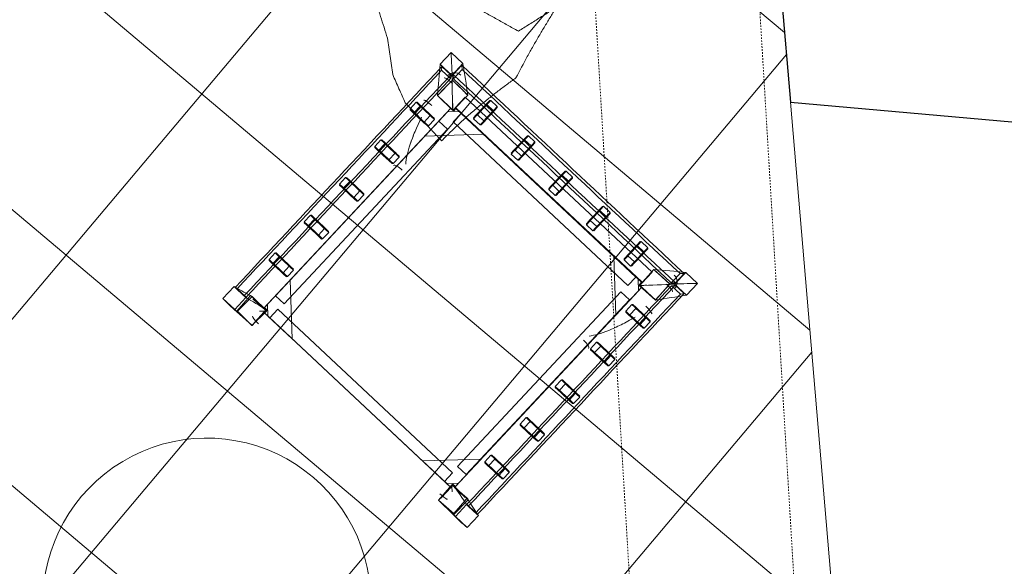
# Model space of a CAD drawing. Header units: millimetres. Extents: x 853417 to 929373, y -433185 to -369260.
# Tile 148 of 228: x 920093 to 922193, y -398289 to -397124. Entities that reach past the tile are written whole.
import ezdxf

# ---------------------------------------------------------------- set-up
doc = ezdxf.new("R2010")
doc.units = ezdxf.units.MM
doc.linetypes.add('Dash', pattern=[6.35, 3.175, -3.175])
for name, color, linetype, lineweight in [('I-FURN', 7, 'Continuous', 9), ('KOKO-FLOR', 7, 'Continuous', 9), ('KOKO-FLOR-HDLN', 7, 'Dash', 9), ('KOKO-FLOR-PATT', 7, 'Continuous', 9), ('KOKO-WALL', 7, 'Continuous', 9), ('KOKO_WALL', 7, 'Continuous', 9)]:
    doc.layers.add(name, color=color, linetype=linetype, lineweight=lineweight)

# ---------------------------------------------------------------- blocks, each defined once
blk = doc.blocks.new('Furniture_Interior-Artwork-Decoration_Gotessons_Areca-Palm  - Default-1583015-1 korrus_SA_kunstihanke plaan')
at = {"layer": 'I-FURN'}
for points, knots in [([(-266.6, 544.1), (-269.8, 535.6), (-274.6, 523), (-281.3, 506.4), (-286.4, 494.2), (-291.6, 482), (-297.1, 469.8), (-302.7, 457.8), (-308.3, 446), (-313.9, 434.4), (-319.8, 422.9), (-325.7, 411.5), (-333.6, 396.5), (-343.6, 378.2), (-351.7, 363.8), (-355.9, 356.7)], [0, 0, 0, 0, 0.125, 0.1875, 0.25, 0.3125, 0.375, 0.4375, 0.5, 0.5625, 0.625, 0.6875, 0.75, 0.875, 1, 1, 1, 1]), ([(-113.6, 458.3), (-117.6, 462), (-125.8, 469.4), (-142.1, 484), (-154.5, 495), (-162.8, 502.4)], [0, 0, 0, 0, 0.25, 0.5, 1, 1, 1, 1]), ([(-355.9, 356.7), (-356.9, 339.2), (-358.6, 313.5), (-361.1, 284.2), (-362.7, 267.5), (-364, 255.2), (-365.4, 243), (-367.3, 226.7), (-369.9, 206.6), (-372.7, 183), (-374.5, 167.3), (-375.4, 159.5)], [0, 0, 0, 0, 0.25, 0.375, 0.4375, 0.5, 0.5625, 0.625, 0.75, 0.875, 1, 1, 1, 1]), ([(-451, 80), (-438.7, 96), (-420.7, 118.8), (-401, 145.3), (-390, 160.5), (-381.9, 171.9), (-373.8, 183.3), (-365.9, 194.9), (-358, 206.4), (-350.3, 218), (-342.7, 229.4), (-332.5, 244.6), (-324.9, 256.1), (-319.7, 263.7)], [0, 0, 0, 0, 0.25, 0.375, 0.4375, 0.5, 0.5625, 0.625, 0.6875, 0.75, 0.8125, 0.875, 1, 1, 1, 1]), ([(-319.7, 263.7), (-310.8, 263), (-297.6, 261.9), (-280.2, 260.4), (-267.3, 259.3), (-254.3, 258.2), (-241.5, 257.1), (-229, 256), (-220.8, 255.4), (-216.7, 255.1)], [0, 0, 0, 0, 0.25, 0.375, 0.5, 0.625, 0.75, 0.875, 1, 1, 1, 1])]:
    blk.add_open_spline(points, degree=3, knots=knots, dxfattribs=at)
for points in [[(-162.8, 502.4), (-171.3, 505.6), (-188.5, 512.3), (-214.4, 522.6), (-240.6, 533.3), (-257.9, 540.5), (-266.6, 544.1)], [(-71.3, 392.3), (-74.8, 397.8), (-81.7, 408.7), (-92.3, 425.2), (-102.9, 441.7), (-110, 452.7), (-113.6, 458.3)], [(-7.6, 320.6), (-12.8, 326.6), (-23.3, 338.4), (-39, 356.1), (-55.1, 374.2), (-65.9, 386.2), (-71.3, 392.3)]]:
    blk.add_open_spline(points, degree=3, dxfattribs=at)
blk = doc.blocks.new('Furniture_Sofas-Armchairs_NC-Nordic-Care_Ellinor-367 - Ellinor 367-5892707-1 korrus_SA_kunstihanke plaan')
at = {"layer": 'I-FURN'}
for p, q in [((-325.5, 369.9), (-360, 369.9)), ((-360, 369.9), (-360, 335.4)), ((-325.5, 335.4), (-325.5, 369.9)), ((-324.7, 338.7), (-324.7, 365.9)), ((-324.7, 365.9), (-318.4, 359.7)), ((-318.4, 359.7), (-318.4, 332.4)), ((318.4, 359.7), (324.7, 365.9)), ((318.4, 332.4), (318.4, 359.7)), ((324.7, 365.9), (324.7, 338.7)), ((360, 369.9), (325.5, 369.9)), ((325.5, 369.9), (325.5, 335.4)), ((360, 335.4), (360, 369.9)), ((-318.4, 332.4), (-324.7, 338.7)), ((-230, 351.5), (-230, 342.5)), ((-209.5, 353), (-228.5, 353)), ((-228.5, 341), (-209.5, 341)), ((-208, 342.5), (-208, 351.5)), ((-120, 351.5), (-120, 342.5)), ((-99.5, 353), (-118.5, 353)), ((-118.5, 341), (-99.5, 341)), ((-98, 342.5), (-98, 351.5)), ((-10, 351.5), (-10, 342.5)), ((10.5, 353), (-8.5, 353)), ((-8.5, 341), (10.5, 341)), ((12, 342.5), (12, 351.5)), ((100, 351.5), (100, 342.5)), ((120.5, 353), (101.5, 353)), ((101.5, 341), (120.5, 341)), ((122, 342.5), (122, 351.5)), ((210, 351.5), (210, 342.5)), ((230.5, 353), (211.5, 353)), ((211.5, 341), (230.5, 341)), ((232, 342.5), (232, 351.5)), ((324.7, 338.7), (318.4, 332.4)), ((-360, 335.4), (-325.5, 335.4)), ((-349, 328.4), (-353.9, 334.6)), ((-353.9, 334.6), (-327.8, 334.6)), ((-322.8, 328.4), (-349, 328.4)), ((-327.8, 334.6), (-322.8, 328.4)), ((-317.9, 329), (-319, 283.1)), ((-272, 327.9), (-317.9, 329)), ((-273.1, 282), (-272, 327.9)), ((-273.1, 282.1), (-272.1, 327.9)), ((-273, 289.9), (-273, 320.9)), ((273, 320.9), (-273, 320.9)), ((317.9, 329), (272, 327.9)), ((272, 327.9), (273.1, 282)), ((272.1, 327.9), (273.1, 282.1)), ((273, 289.9), (273, 320.9)), ((319, 283.1), (317.9, 329)), ((322.8, 328.4), (327.8, 334.6)), ((349, 328.4), (322.8, 328.4)), ((325.5, 335.4), (360, 335.4)), ((327.8, 334.6), (353.9, 334.6)), ((353.9, 334.6), (349, 328.4)), ((-228.5, 311.4), (-209.5, 311.4)), ((-209.5, 299.4), (-228.5, 299.4)), ((-118.5, 311.4), (-99.5, 311.4)), ((-99.5, 299.4), (-118.5, 299.4)), ((-8.5, 311.4), (10.5, 311.4)), ((10.5, 299.4), (-8.5, 299.4)), ((101.5, 311.4), (120.5, 311.4)), ((120.5, 299.4), (101.5, 299.4)), ((211.5, 311.4), (230.5, 311.4)), ((230.5, 299.4), (211.5, 299.4)), ((-319, 283.1), (-273.1, 282)), ((-318.8, 283.1), (-273.1, 282.1)), ((-308, 282.9), (-310, 282.9)), ((-310, 282.9), (-308, 282.9)), ((-281, 282.9), (-308, 282.9)), ((-281, 282.9), (-279, 282.9)), ((-190.6, 289.9), (-279, 201.5)), ((-279, 272.2), (-261.3, 289.9)), ((-279, -302.1), (-279, 282.9)), ((-279, 282.9), (-279, -299.1)), ((-271, 282.9), (-279, 282.9)), ((-273, 289.9), (273, 289.9)), ((271, 290.9), (-271, 290.9)), ((-271, 290.9), (-271, 282.9)), ((-261.3, 289.9), (-190.6, 289.9)), ((254.5, 289.9), (-255.5, 289.9)), ((-255.5, 289.9), (-255.5, 264.9)), ((279, 201.5), (190.6, 289.9)), ((190.6, 289.9), (261.3, 289.9)), ((254.5, 264.9), (254.5, 289.9)), ((261.3, 289.9), (279, 272.2)), ((271, 282.9), (271, 290.9)), ((279, 282.9), (271, 282.9)), ((273.1, 282), (319, 283.1)), ((273.1, 282.1), (318.8, 283.1)), ((279, -299.1), (279, 282.9)), ((279, -302.1), (279, 282.9)), ((308, 282.9), (279, 282.9)), ((310, 282.9), (308, 282.9)), ((308, 282.9), (310, 282.9)), ((-279, 201.5), (-279, 272.2)), ((254.5, 264.9), (-255.5, 264.9)), ((279, 272.2), (279, 201.5)), ((-342.1, 241.4), (-342.1, 222.4)), ((-331.6, 242.9), (-340.6, 242.9)), ((-330.1, 222.4), (-330.1, 241.4)), ((-300.5, 222.4), (-300.5, 241.4)), ((-288.5, 241.4), (-288.5, 222.4)), ((-279, -264.6), (-279, 245.4)), ((-254, 245.4), (-279, 245.4)), ((-254, -264.6), (-254, 245.4)), ((253, -264.6), (253, 245.4)), ((278, 245.4), (253, 245.4)), ((278, -264.6), (278, 245.4)), ((288.5, 222.4), (288.5, 241.4)), ((300.5, 241.4), (300.5, 222.4)), ((330.1, 241.4), (330.1, 222.4)), ((340.6, 242.9), (331.6, 242.9)), ((342.1, 222.4), (342.1, 241.4)), ((-340.6, 220.9), (-331.6, 220.9)), ((331.6, 220.9), (340.6, 220.9)), ((-342.1, 131.4), (-342.1, 112.4)), ((-331.6, 132.9), (-340.6, 132.9)), ((-330.1, 112.4), (-330.1, 131.4)), ((-300.5, 112.4), (-300.5, 131.4)), ((-288.5, 131.4), (-288.5, 112.4)), ((288.5, 112.4), (288.5, 131.4)), ((300.5, 131.4), (300.5, 112.4)), ((330.1, 131.4), (330.1, 112.4)), ((340.6, 132.9), (331.6, 132.9)), ((342.1, 112.4), (342.1, 131.4)), ((-340.6, 110.9), (-331.6, 110.9)), ((331.6, 110.9), (340.6, 110.9)), ((-342.1, 21.4), (-342.1, 2.4)), ((-331.6, 22.9), (-340.6, 22.9)), ((-330.1, 2.4), (-330.1, 21.4)), ((-300.5, 2.4), (-300.5, 21.4)), ((-288.5, 21.4), (-288.5, 2.4)), ((288.5, 2.4), (288.5, 21.4)), ((300.5, 21.4), (300.5, 2.4)), ((330.1, 21.4), (330.1, 2.4)), ((340.6, 22.9), (331.6, 22.9)), ((342.1, 2.4), (342.1, 21.4)), ((-340.6, 0.9), (-331.6, 0.9)), ((331.6, 0.9), (340.6, 0.9)), ((-342.1, -88.6), (-342.1, -107.6)), ((-331.6, -87.1), (-340.6, -87.1)), ((-330.1, -107.6), (-330.1, -88.6)), ((-300.5, -107.6), (-300.5, -88.6)), ((-288.5, -88.6), (-288.5, -107.6)), ((288.5, -107.6), (288.5, -88.6)), ((300.5, -88.6), (300.5, -107.6)), ((330.1, -88.6), (330.1, -107.6)), ((340.6, -87.1), (331.6, -87.1)), ((342.1, -107.6), (342.1, -88.6)), ((-340.6, -109.1), (-331.6, -109.1)), ((331.6, -109.1), (340.6, -109.1)), ((-342.1, -198.6), (-342.1, -217.6)), ((-331.6, -197.1), (-340.6, -197.1)), ((-330.1, -217.6), (-330.1, -198.6)), ((-300.5, -217.6), (-300.5, -198.6)), ((-288.5, -198.6), (-288.5, -217.6)), ((288.5, -217.6), (288.5, -198.6)), ((300.5, -198.6), (300.5, -217.6)), ((330.1, -198.6), (330.1, -217.6)), ((340.6, -197.1), (331.6, -197.1)), ((342.1, -217.6), (342.1, -198.6)), ((-340.6, -219.1), (-331.6, -219.1)), ((-279, -218.7), (-190.6, -307.1)), ((-279, -289.4), (-279, -218.7)), ((190.6, -307.1), (279, -218.7)), ((279, -218.7), (279, -289.4)), ((331.6, -219.1), (340.6, -219.1)), ((-279, -264.6), (-254, -264.6)), ((253, -264.6), (278, -264.6)), ((-261.3, -307.1), (-279, -289.4)), ((254.5, -282.1), (-255.5, -282.1)), ((-255.5, -282.1), (-255.5, -307.1)), ((254.5, -307.1), (254.5, -282.1)), ((279, -289.4), (261.3, -307.1)), ((-322.5, -310.8), (-357, -310.8)), ((-357, -310.8), (-357, -345.3)), ((-353.9, -310.9), (-349, -309.8)), ((-327.8, -310.9), (-353.9, -310.9)), ((-349, -309.8), (-322.8, -309.8)), ((-322.8, -309.8), (-327.8, -310.9)), ((-322.5, -345.3), (-322.5, -310.8)), ((-273.2, -300), (-318.3, -300.8)), ((-318.3, -300.8), (-317.2, -345.9)), ((-314.3, -300), (-315.8, -343.6)), ((-270.8, -301.6), (-314.3, -300)), ((-310, -302.1), (-308, -302.1)), ((-308, -302.1), (-310, -302.1)), ((-308, -302.1), (-281, -302.1)), ((-279, -302.1), (-281, -302.1)), ((-279, -299.1), (-271, -299.1)), ((-272.2, -345), (-273.2, -300)), ((-273, -336.1), (-273, -307.1)), ((273, -307.1), (-273, -307.1)), ((-272.3, -345.2), (-270.8, -301.6)), ((-271, -299.1), (-271, -307.1)), ((-271, -307.1), (271, -307.1)), ((-190.6, -307.1), (-261.3, -307.1)), ((254.5, -307.1), (-255.5, -307.1)), ((261.3, -307.1), (190.6, -307.1)), ((314.3, -300), (270.8, -301.6)), ((270.8, -301.6), (272.3, -345.2)), ((271, -307.1), (271, -299.1)), ((271, -299.1), (279, -299.1)), ((273.2, -300), (272.2, -345)), ((273, -336.1), (273, -307.1)), ((318.3, -300.8), (273.2, -300)), ((279, -302.1), (308, -302.1)), ((308, -302.1), (310, -302.1)), ((310, -302.1), (308, -302.1)), ((315.8, -343.6), (314.3, -300)), ((317.2, -345.9), (318.3, -300.8)), ((357, -310.8), (322.5, -310.8)), ((322.5, -310.8), (322.5, -345.3)), ((327.8, -310.9), (322.8, -309.8)), ((322.8, -309.8), (349, -309.8)), ((353.9, -310.9), (327.8, -310.9)), ((349, -309.8), (353.9, -310.9)), ((357, -345.3), (357, -310.8)), ((-357, -345.3), (-322.5, -345.3)), ((-317.2, -345.9), (-272.2, -345)), ((-315.8, -343.6), (-272.3, -345.2)), ((-273, -336.1), (-273, -338.1)), ((-273, -338.1), (-273, -336.1)), ((272.2, -345), (317.2, -345.9)), ((272.3, -345.2), (315.8, -343.6)), ((273, -338.1), (273, -336.1)), ((273, -336.1), (273, -338.1)), ((322.5, -345.3), (357, -345.3))]:
    blk.add_line(p, q, dxfattribs=at)
at = {"layer": 'I-FURN', "flags": 128}
for points in [[(-230, 309.9), (-230, 318.2), (-230, 326.6), (-230, 334.9), (-230, 343.2), (-230, 351.5)], [(-230, 300.9), (-230, 309.2), (-230, 317.6), (-230, 325.9), (-230, 334.2), (-230, 342.5)], [(-228.5, 353), (-228.5, 344.7), (-228.5, 336.4), (-228.5, 328.1), (-228.5, 319.7), (-228.5, 311.4)], [(-228.5, 341), (-228.5, 332.7), (-228.5, 324.4), (-228.5, 316.1), (-228.5, 307.7), (-228.5, 299.4)], [(-209.5, 353), (-209.5, 344.7), (-209.5, 336.4), (-209.5, 328.1), (-209.5, 319.7), (-209.5, 311.4)], [(-209.5, 341), (-209.5, 332.7), (-209.5, 324.4), (-209.5, 316.1), (-209.5, 307.7), (-209.5, 299.4)], [(-208, 351.5), (-208, 343.2), (-208, 334.9), (-208, 326.6), (-208, 318.2), (-208, 309.9)], [(-208, 342.5), (-208, 334.2), (-208, 325.9), (-208, 317.6), (-208, 309.2), (-208, 300.9)], [(-120, 309.9), (-120, 318.2), (-120, 326.6), (-120, 334.9), (-120, 343.2), (-120, 351.5)], [(-120, 300.9), (-120, 309.2), (-120, 317.6), (-120, 325.9), (-120, 334.2), (-120, 342.5)], [(-118.5, 353), (-118.5, 344.7), (-118.5, 336.4), (-118.5, 328.1), (-118.5, 319.7), (-118.5, 311.4)], [(-118.5, 341), (-118.5, 332.7), (-118.5, 324.4), (-118.5, 316.1), (-118.5, 307.7), (-118.5, 299.4)], [(-99.5, 353), (-99.5, 344.7), (-99.5, 336.4), (-99.5, 328.1), (-99.5, 319.7), (-99.5, 311.4)], [(-99.5, 341), (-99.5, 332.7), (-99.5, 324.4), (-99.5, 316.1), (-99.5, 307.7), (-99.5, 299.4)], [(-98, 351.5), (-98, 343.2), (-98, 334.9), (-98, 326.6), (-98, 318.2), (-98, 309.9)], [(-98, 342.5), (-98, 334.2), (-98, 325.9), (-98, 317.6), (-98, 309.2), (-98, 300.9)], [(-10, 309.9), (-10, 318.2), (-10, 326.6), (-10, 334.9), (-10, 343.2), (-10, 351.5)], [(-10, 300.9), (-10, 309.2), (-10, 317.6), (-10, 325.9), (-10, 334.2), (-10, 342.5)], [(-8.5, 353), (-8.5, 344.7), (-8.5, 336.4), (-8.5, 328.1), (-8.5, 319.7), (-8.5, 311.4)], [(-8.5, 341), (-8.5, 332.7), (-8.5, 324.4), (-8.5, 316.1), (-8.5, 307.7), (-8.5, 299.4)], [(10.5, 353), (10.5, 344.7), (10.5, 336.4), (10.5, 328.1), (10.5, 319.7), (10.5, 311.4)], [(10.5, 341), (10.5, 332.7), (10.5, 324.4), (10.5, 316.1), (10.5, 307.7), (10.5, 299.4)], [(12, 351.5), (12, 343.2), (12, 334.9), (12, 326.6), (12, 318.2), (12, 309.9)], [(12, 342.5), (12, 334.2), (12, 325.9), (12, 317.6), (12, 309.2), (12, 300.9)], [(100, 309.9), (100, 318.2), (100, 326.6), (100, 334.9), (100, 343.2), (100, 351.5)], [(100, 300.9), (100, 309.2), (100, 317.6), (100, 325.9), (100, 334.2), (100, 342.5)], [(101.5, 353), (101.5, 344.7), (101.5, 336.4), (101.5, 328.1), (101.5, 319.7), (101.5, 311.4)], [(101.5, 341), (101.5, 332.7), (101.5, 324.4), (101.5, 316.1), (101.5, 307.7), (101.5, 299.4)], [(120.5, 353), (120.5, 344.7), (120.5, 336.4), (120.5, 328.1), (120.5, 319.7), (120.5, 311.4)], [(120.5, 341), (120.5, 332.7), (120.5, 324.4), (120.5, 316.1), (120.5, 307.7), (120.5, 299.4)], [(122, 351.5), (122, 343.2), (122, 334.9), (122, 326.6), (122, 318.2), (122, 309.9)], [(122, 342.5), (122, 334.2), (122, 325.9), (122, 317.6), (122, 309.2), (122, 300.9)], [(210, 309.9), (210, 318.2), (210, 326.6), (210, 334.9), (210, 343.2), (210, 351.5)], [(210, 300.9), (210, 309.2), (210, 317.6), (210, 325.9), (210, 334.2), (210, 342.5)], [(211.5, 353), (211.5, 344.7), (211.5, 336.4), (211.5, 328.1), (211.5, 319.7), (211.5, 311.4)], [(211.5, 341), (211.5, 332.7), (211.5, 324.4), (211.5, 316.1), (211.5, 307.7), (211.5, 299.4)], [(230.5, 353), (230.5, 344.7), (230.5, 336.4), (230.5, 328.1), (230.5, 319.7), (230.5, 311.4)], [(230.5, 341), (230.5, 332.7), (230.5, 324.4), (230.5, 316.1), (230.5, 307.7), (230.5, 299.4)], [(232, 351.5), (232, 343.2), (232, 334.9), (232, 326.6), (232, 318.2), (232, 309.9)], [(232, 342.5), (232, 334.2), (232, 325.9), (232, 317.6), (232, 309.2), (232, 300.9)], [(-317.9, 328.8), (-318.3, 305.9), (-318.8, 283.1)], [(-272.1, 327.9), (-295, 328.3), (-317.9, 328.8)], [(317.9, 328.8), (295, 328.3), (272.1, 327.9)], [(318.8, 283.1), (318.3, 305.9), (317.9, 328.8)], [(-342.1, 241.4), (-333.8, 241.4), (-325.5, 241.4), (-317.2, 241.4), (-308.8, 241.4), (-300.5, 241.4)], [(-340.6, 242.9), (-332.3, 242.9), (-324, 242.9), (-315.7, 242.9), (-307.3, 242.9), (-299, 242.9)], [(-331.6, 242.9), (-323.3, 242.9), (-315, 242.9), (-306.7, 242.9), (-298.3, 242.9), (-290, 242.9)], [(-330.1, 241.4), (-321.8, 241.4), (-313.5, 241.4), (-305.2, 241.4), (-296.8, 241.4), (-288.5, 241.4)], [(330.1, 241.4), (321.8, 241.4), (313.5, 241.4), (305.2, 241.4), (296.8, 241.4), (288.5, 241.4)], [(290, 242.9), (298.3, 242.9), (306.7, 242.9), (315, 242.9), (323.3, 242.9), (331.6, 242.9)], [(299, 242.9), (307.3, 242.9), (315.7, 242.9), (324, 242.9), (332.3, 242.9), (340.6, 242.9)], [(342.1, 241.4), (333.8, 241.4), (325.5, 241.4), (317.2, 241.4), (308.8, 241.4), (300.5, 241.4)], [(-342.1, 222.4), (-333.8, 222.4), (-325.5, 222.4), (-317.2, 222.4), (-308.8, 222.4), (-300.5, 222.4)], [(-299, 220.9), (-307.3, 220.9), (-315.7, 220.9), (-324, 220.9), (-332.3, 220.9), (-340.6, 220.9)], [(-290, 220.9), (-298.3, 220.9), (-306.7, 220.9), (-315, 220.9), (-323.3, 220.9), (-331.6, 220.9)], [(-330.1, 222.4), (-321.8, 222.4), (-313.5, 222.4), (-305.2, 222.4), (-296.8, 222.4), (-288.5, 222.4)], [(330.1, 222.4), (321.8, 222.4), (313.5, 222.4), (305.2, 222.4), (296.8, 222.4), (288.5, 222.4)], [(331.6, 220.9), (323.3, 220.9), (315, 220.9), (306.7, 220.9), (298.3, 220.9), (290, 220.9)], [(340.6, 220.9), (332.3, 220.9), (324, 220.9), (315.7, 220.9), (307.3, 220.9), (299, 220.9)], [(342.1, 222.4), (333.8, 222.4), (325.5, 222.4), (317.2, 222.4), (308.8, 222.4), (300.5, 222.4)], [(-342.1, 131.4), (-333.8, 131.4), (-325.5, 131.4), (-317.2, 131.4), (-308.8, 131.4), (-300.5, 131.4)], [(-340.6, 132.9), (-332.3, 132.9), (-324, 132.9), (-315.7, 132.9), (-307.3, 132.9), (-299, 132.9)], [(-331.6, 132.9), (-323.3, 132.9), (-315, 132.9), (-306.7, 132.9), (-298.3, 132.9), (-290, 132.9)], [(-330.1, 131.4), (-321.8, 131.4), (-313.5, 131.4), (-305.2, 131.4), (-296.8, 131.4), (-288.5, 131.4)], [(330.1, 131.4), (321.8, 131.4), (313.5, 131.4), (305.2, 131.4), (296.8, 131.4), (288.5, 131.4)], [(290, 132.9), (298.3, 132.9), (306.7, 132.9), (315, 132.9), (323.3, 132.9), (331.6, 132.9)], [(299, 132.9), (307.3, 132.9), (315.7, 132.9), (324, 132.9), (332.3, 132.9), (340.6, 132.9)], [(342.1, 131.4), (333.8, 131.4), (325.5, 131.4), (317.2, 131.4), (308.8, 131.4), (300.5, 131.4)], [(-342.1, 112.4), (-333.8, 112.4), (-325.5, 112.4), (-317.2, 112.4), (-308.8, 112.4), (-300.5, 112.4)], [(-299, 110.9), (-307.3, 110.9), (-315.7, 110.9), (-324, 110.9), (-332.3, 110.9), (-340.6, 110.9)], [(-290, 110.9), (-298.3, 110.9), (-306.7, 110.9), (-315, 110.9), (-323.3, 110.9), (-331.6, 110.9)], [(-330.1, 112.4), (-321.8, 112.4), (-313.5, 112.4), (-305.2, 112.4), (-296.8, 112.4), (-288.5, 112.4)], [(330.1, 112.4), (321.8, 112.4), (313.5, 112.4), (305.2, 112.4), (296.8, 112.4), (288.5, 112.4)], [(331.6, 110.9), (323.3, 110.9), (315, 110.9), (306.7, 110.9), (298.3, 110.9), (290, 110.9)], [(340.6, 110.9), (332.3, 110.9), (324, 110.9), (315.7, 110.9), (307.3, 110.9), (299, 110.9)], [(342.1, 112.4), (333.8, 112.4), (325.5, 112.4), (317.2, 112.4), (308.8, 112.4), (300.5, 112.4)], [(-342.1, 21.4), (-333.8, 21.4), (-325.5, 21.4), (-317.2, 21.4), (-308.8, 21.4), (-300.5, 21.4)], [(-340.6, 22.9), (-332.3, 22.9), (-324, 22.9), (-315.7, 22.9), (-307.3, 22.9), (-299, 22.9)], [(-331.6, 22.9), (-323.3, 22.9), (-315, 22.9), (-306.7, 22.9), (-298.3, 22.9), (-290, 22.9)], [(-330.1, 21.4), (-321.8, 21.4), (-313.5, 21.4), (-305.2, 21.4), (-296.8, 21.4), (-288.5, 21.4)], [(330.1, 21.4), (321.8, 21.4), (313.5, 21.4), (305.2, 21.4), (296.8, 21.4), (288.5, 21.4)], [(290, 22.9), (298.3, 22.9), (306.7, 22.9), (315, 22.9), (323.3, 22.9), (331.6, 22.9)], [(299, 22.9), (307.3, 22.9), (315.7, 22.9), (324, 22.9), (332.3, 22.9), (340.6, 22.9)], [(342.1, 21.4), (333.8, 21.4), (325.5, 21.4), (317.2, 21.4), (308.8, 21.4), (300.5, 21.4)], [(-342.1, 2.4), (-333.8, 2.4), (-325.5, 2.4), (-317.2, 2.4), (-308.8, 2.4), (-300.5, 2.4)], [(-299, 0.9), (-307.3, 0.9), (-315.7, 0.9), (-324, 0.9), (-332.3, 0.9), (-340.6, 0.9)], [(-290, 0.9), (-298.3, 0.9), (-306.7, 0.9), (-315, 0.9), (-323.3, 0.9), (-331.6, 0.9)], [(-330.1, 2.4), (-321.8, 2.4), (-313.5, 2.4), (-305.2, 2.4), (-296.8, 2.4), (-288.5, 2.4)], [(330.1, 2.4), (321.8, 2.4), (313.5, 2.4), (305.2, 2.4), (296.8, 2.4), (288.5, 2.4)], [(331.6, 0.9), (323.3, 0.9), (315, 0.9), (306.7, 0.9), (298.3, 0.9), (290, 0.9)], [(340.6, 0.9), (332.3, 0.9), (324, 0.9), (315.7, 0.9), (307.3, 0.9), (299, 0.9)], [(342.1, 2.4), (333.8, 2.4), (325.5, 2.4), (317.2, 2.4), (308.8, 2.4), (300.5, 2.4)], [(-342.1, -88.6), (-333.8, -88.6), (-325.5, -88.6), (-317.2, -88.6), (-308.8, -88.6), (-300.5, -88.6)], [(-340.6, -87.1), (-332.3, -87.1), (-324, -87.1), (-315.7, -87.1), (-307.3, -87.1), (-299, -87.1)], [(-331.6, -87.1), (-323.3, -87.1), (-315, -87.1), (-306.7, -87.1), (-298.3, -87.1), (-290, -87.1)], [(-330.1, -88.6), (-321.8, -88.6), (-313.5, -88.6), (-305.2, -88.6), (-296.8, -88.6), (-288.5, -88.6)], [(330.1, -88.6), (321.8, -88.6), (313.5, -88.6), (305.2, -88.6), (296.8, -88.6), (288.5, -88.6)], [(290, -87.1), (298.3, -87.1), (306.7, -87.1), (315, -87.1), (323.3, -87.1), (331.6, -87.1)], [(299, -87.1), (307.3, -87.1), (315.7, -87.1), (324, -87.1), (332.3, -87.1), (340.6, -87.1)], [(342.1, -88.6), (333.8, -88.6), (325.5, -88.6), (317.2, -88.6), (308.8, -88.6), (300.5, -88.6)], [(-342.1, -107.6), (-333.8, -107.6), (-325.5, -107.6), (-317.2, -107.6), (-308.8, -107.6), (-300.5, -107.6)], [(-299, -109.1), (-307.3, -109.1), (-315.7, -109.1), (-324, -109.1), (-332.3, -109.1), (-340.6, -109.1)], [(-290, -109.1), (-298.3, -109.1), (-306.7, -109.1), (-315, -109.1), (-323.3, -109.1), (-331.6, -109.1)], [(-330.1, -107.6), (-321.8, -107.6), (-313.5, -107.6), (-305.2, -107.6), (-296.8, -107.6), (-288.5, -107.6)], [(330.1, -107.6), (321.8, -107.6), (313.5, -107.6), (305.2, -107.6), (296.8, -107.6), (288.5, -107.6)], [(331.6, -109.1), (323.3, -109.1), (315, -109.1), (306.7, -109.1), (298.3, -109.1), (290, -109.1)], [(340.6, -109.1), (332.3, -109.1), (324, -109.1), (315.7, -109.1), (307.3, -109.1), (299, -109.1)], [(342.1, -107.6), (333.8, -107.6), (325.5, -107.6), (317.2, -107.6), (308.8, -107.6), (300.5, -107.6)], [(-342.1, -198.6), (-333.8, -198.6), (-325.5, -198.6), (-317.2, -198.6), (-308.8, -198.6), (-300.5, -198.6)], [(-340.6, -197.1), (-332.3, -197.1), (-324, -197.1), (-315.7, -197.1), (-307.3, -197.1), (-299, -197.1)], [(-331.6, -197.1), (-323.3, -197.1), (-315, -197.1), (-306.7, -197.1), (-298.3, -197.1), (-290, -197.1)], [(-330.1, -198.6), (-321.8, -198.6), (-313.5, -198.6), (-305.2, -198.6), (-296.8, -198.6), (-288.5, -198.6)], [(330.1, -198.6), (321.8, -198.6), (313.5, -198.6), (305.2, -198.6), (296.8, -198.6), (288.5, -198.6)], [(290, -197.1), (298.3, -197.1), (306.7, -197.1), (315, -197.1), (323.3, -197.1), (331.6, -197.1)], [(299, -197.1), (307.3, -197.1), (315.7, -197.1), (324, -197.1), (332.3, -197.1), (340.6, -197.1)], [(342.1, -198.6), (333.8, -198.6), (325.5, -198.6), (317.2, -198.6), (308.8, -198.6), (300.5, -198.6)], [(-342.1, -217.6), (-333.8, -217.6), (-325.5, -217.6), (-317.2, -217.6), (-308.8, -217.6), (-300.5, -217.6)], [(-299, -219.1), (-307.3, -219.1), (-315.7, -219.1), (-324, -219.1), (-332.3, -219.1), (-340.6, -219.1)], [(-290, -219.1), (-298.3, -219.1), (-306.7, -219.1), (-315, -219.1), (-323.3, -219.1), (-331.6, -219.1)], [(-330.1, -217.6), (-321.8, -217.6), (-313.5, -217.6), (-305.2, -217.6), (-296.8, -217.6), (-288.5, -217.6)], [(330.1, -217.6), (321.8, -217.6), (313.5, -217.6), (305.2, -217.6), (296.8, -217.6), (288.5, -217.6)], [(331.6, -219.1), (323.3, -219.1), (315, -219.1), (306.7, -219.1), (298.3, -219.1), (290, -219.1)], [(340.6, -219.1), (332.3, -219.1), (324, -219.1), (315.7, -219.1), (307.3, -219.1), (299, -219.1)], [(342.1, -217.6), (333.8, -217.6), (325.5, -217.6), (317.2, -217.6), (308.8, -217.6), (300.5, -217.6)]]:
    blk.add_lwpolyline(points, dxfattribs=at)
at = {"layer": 'I-FURN'}
for centre, major_axis, ratio, start_param, end_param in [((-311.7, 329.3), (16.1, 11.8), 0.984184, 0.946153, 2.516949), ((311.7, 329.3), (-16.1, 11.8), 0.984184, 3.766236, 5.337032), ((-312.8, 320.8), (20, 0), 0.143698, 1.570796, 3.24647), ((312.8, 320.8), (20, 0), 0.143698, 6.178308, 7.853982), ((-312.8, 256.1), (-20, 0), 0.143698, 4.712389, 6.388062), ((312.8, 256.1), (20, 0), 0.143698, 6.178308, 7.853982), ((-265, 110), (20, 0), 0.27709, 1.570796, 3.141593), ((265, 110), (20, 0), 0.27709, 0, 1.570796), ((-265, -330), (20, 0), 0.153324, 3.141593, 4.712389), ((265, -330), (-20, 0), 0.153324, 1.570796, 3.141593)]:
    blk.add_ellipse(centre, major_axis=major_axis, ratio=ratio, start_param=start_param, end_param=end_param, dxfattribs=at)
for points in [[(-360, 369.9), (-346, 356.4), (-331.9, 342.7), (-317.9, 329)], [(-272, 327.9), (-289.8, 342), (-307.6, 356), (-325.5, 369.9)], [(-324.7, 365.9), (-109.3, 365.6), (109.3, 365.6), (324.7, 365.9)], [(-318.4, 359.7), (-106.1, 359.7), (106.1, 359.7), (318.4, 359.7)], [(325.5, 369.9), (307.6, 356), (289.8, 342), (272, 327.9)], [(317.9, 329), (331.9, 342.7), (346, 356.4), (360, 369.9)], [(324.7, 338.7), (108.2, 338.7), (-108.2, 338.7), (-324.7, 338.7)], [(-228.5, 353), (-228.5, 352.9), (-228.6, 352.5), (-228.9, 352), (-229.4, 351.6), (-229.8, 351.5), (-230, 351.5)], [(-230, 342.5), (-229.8, 342.5), (-229.4, 342.5), (-228.9, 342.1), (-228.6, 341.6), (-228.5, 341.2), (-228.5, 341)], [(-208, 351.5), (-208.2, 351.5), (-208.6, 351.6), (-209.1, 352), (-209.4, 352.5), (-209.5, 352.9), (-209.5, 353)], [(-209.5, 341), (-209.5, 341.2), (-209.4, 341.6), (-209.1, 342.1), (-208.6, 342.5), (-208.2, 342.5), (-208, 342.5)], [(-118.5, 353), (-118.5, 352.9), (-118.6, 352.5), (-118.9, 352), (-119.4, 351.6), (-119.8, 351.5), (-120, 351.5)], [(-120, 342.5), (-119.8, 342.5), (-119.4, 342.5), (-118.9, 342.1), (-118.6, 341.6), (-118.5, 341.2), (-118.5, 341)], [(-98, 351.5), (-98.2, 351.5), (-98.6, 351.6), (-99.1, 352), (-99.4, 352.5), (-99.5, 352.9), (-99.5, 353)], [(-99.5, 341), (-99.5, 341.2), (-99.4, 341.6), (-99.1, 342.1), (-98.6, 342.5), (-98.2, 342.5), (-98, 342.5)], [(-8.5, 353), (-8.5, 352.9), (-8.6, 352.5), (-8.9, 352), (-9.4, 351.6), (-9.8, 351.5), (-10, 351.5)], [(-10, 342.5), (-9.8, 342.5), (-9.4, 342.5), (-8.9, 342.1), (-8.6, 341.6), (-8.5, 341.2), (-8.5, 341)], [(12, 351.5), (11.8, 351.5), (11.4, 351.6), (10.9, 352), (10.6, 352.5), (10.5, 352.9), (10.5, 353)], [(10.5, 341), (10.5, 341.2), (10.6, 341.6), (10.9, 342.1), (11.4, 342.5), (11.8, 342.5), (12, 342.5)], [(101.5, 353), (101.5, 352.9), (101.4, 352.5), (101.1, 352), (100.6, 351.6), (100.2, 351.5), (100, 351.5)], [(100, 342.5), (100.2, 342.5), (100.6, 342.5), (101.1, 342.1), (101.4, 341.6), (101.5, 341.2), (101.5, 341)], [(122, 351.5), (121.8, 351.5), (121.4, 351.6), (120.9, 352), (120.6, 352.5), (120.5, 352.9), (120.5, 353)], [(120.5, 341), (120.5, 341.2), (120.6, 341.6), (120.9, 342.1), (121.4, 342.5), (121.8, 342.5), (122, 342.5)], [(211.5, 353), (211.5, 352.9), (211.4, 352.5), (211.1, 352), (210.6, 351.6), (210.2, 351.5), (210, 351.5)], [(210, 342.5), (210.2, 342.5), (210.6, 342.5), (211.1, 342.1), (211.4, 341.6), (211.5, 341.2), (211.5, 341)], [(232, 351.5), (231.8, 351.5), (231.4, 351.6), (230.9, 352), (230.6, 352.5), (230.5, 352.9), (230.5, 353)], [(230.5, 341), (230.5, 341.2), (230.6, 341.6), (230.9, 342.1), (231.4, 342.5), (231.8, 342.5), (232, 342.5)], [(-319, 283.1), (-332.7, 300.6), (-346.4, 318), (-360, 335.4)], [(-353.9, 334.6), (-353.8, 119.4), (-353.9, -95.6), (-353.9, -310.9)], [(-349, 328.4), (-348.8, 115.6), (-349, -97), (-349, -309.8)], [(-327.8, -310.9), (-327.8, -95.8), (-327.9, 119.5), (-327.8, 334.6)], [(-273.1, 282), (-290.5, 299.8), (-308, 317.6), (-325.5, 335.4)], [(-322.8, 328.4), (-322.8, 115.7), (-322.9, -97.2), (-322.8, -309.8)], [(-318.4, 332.4), (-105.1, 332.8), (105.1, 332.8), (318.4, 332.4)], [(-317.9, 329), (-317.9, 328.9), (-317.9, 328.9), (-317.9, 328.8)], [(-317.9, 328.8), (-317.8, 328.5), (-317.8, 328.1), (-317.8, 327.7)], [(-285.1, 327.7), (-280.8, 327.8), (-276.4, 327.8), (-272.1, 327.9)], [(-272.1, 327.9), (-272.1, 327.9), (-272, 327.9), (-272, 327.9)], [(272, 327.9), (272, 327.9), (272.1, 327.9), (272.1, 327.9)], [(272.1, 327.9), (275, 327.8), (277.9, 327.8), (280.8, 327.8)], [(325.5, 335.4), (308, 317.6), (290.5, 299.8), (273.1, 282)], [(317.8, 327.7), (317.8, 328.1), (317.8, 328.5), (317.9, 328.8)], [(317.9, 328.8), (317.9, 328.9), (317.9, 328.9), (317.9, 329)], [(360, 335.4), (346.4, 318), (332.7, 300.6), (319, 283.1)], [(322.8, -309.8), (322.9, -97.2), (322.8, 115.7), (322.8, 328.4)], [(327.8, 334.6), (327.9, 119.5), (327.8, -95.8), (327.8, -310.9)], [(349, -309.8), (349, -97), (348.8, 115.6), (349, 328.4)], [(353.9, -310.9), (353.9, -95.6), (353.8, 119.4), (353.9, 334.6)], [(-230, 309.9), (-229.8, 309.9), (-229.4, 310), (-228.9, 310.3), (-228.6, 310.9), (-228.5, 311.2), (-228.5, 311.4)], [(-228.5, 299.4), (-228.5, 299.6), (-228.6, 300), (-228.9, 300.5), (-229.4, 300.9), (-229.8, 300.9), (-230, 300.9)], [(-209.5, 311.4), (-209.5, 311.2), (-209.4, 310.9), (-209.1, 310.3), (-208.6, 310), (-208.2, 309.9), (-208, 309.9)], [(-208, 300.9), (-208.2, 300.9), (-208.6, 300.9), (-209.1, 300.5), (-209.4, 300), (-209.5, 299.6), (-209.5, 299.4)], [(-120, 309.9), (-119.8, 309.9), (-119.4, 310), (-118.9, 310.3), (-118.6, 310.9), (-118.5, 311.2), (-118.5, 311.4)], [(-118.5, 299.4), (-118.5, 299.6), (-118.6, 300), (-118.9, 300.5), (-119.4, 300.9), (-119.8, 300.9), (-120, 300.9)], [(-99.5, 311.4), (-99.5, 311.2), (-99.4, 310.9), (-99.1, 310.3), (-98.6, 310), (-98.2, 309.9), (-98, 309.9)], [(-98, 300.9), (-98.2, 300.9), (-98.6, 300.9), (-99.1, 300.5), (-99.4, 300), (-99.5, 299.6), (-99.5, 299.4)], [(-10, 309.9), (-9.8, 309.9), (-9.4, 310), (-8.9, 310.3), (-8.6, 310.9), (-8.5, 311.2), (-8.5, 311.4)], [(-8.5, 299.4), (-8.5, 299.6), (-8.6, 300), (-8.9, 300.5), (-9.4, 300.9), (-9.8, 300.9), (-10, 300.9)], [(10.5, 311.4), (10.5, 311.2), (10.6, 310.9), (10.9, 310.3), (11.4, 310), (11.8, 309.9), (12, 309.9)], [(12, 300.9), (11.8, 300.9), (11.4, 300.9), (10.9, 300.5), (10.6, 300), (10.5, 299.6), (10.5, 299.4)], [(100, 309.9), (100.2, 309.9), (100.6, 310), (101.1, 310.3), (101.4, 310.9), (101.5, 311.2), (101.5, 311.4)], [(101.5, 299.4), (101.5, 299.6), (101.4, 300), (101.1, 300.5), (100.6, 300.9), (100.2, 300.9), (100, 300.9)], [(120.5, 311.4), (120.5, 311.2), (120.6, 310.9), (120.9, 310.3), (121.4, 310), (121.8, 309.9), (122, 309.9)], [(122, 300.9), (121.8, 300.9), (121.4, 300.9), (120.9, 300.5), (120.6, 300), (120.5, 299.6), (120.5, 299.4)], [(210, 309.9), (210.2, 309.9), (210.6, 310), (211.1, 310.3), (211.4, 310.9), (211.5, 311.2), (211.5, 311.4)], [(211.5, 299.4), (211.5, 299.6), (211.4, 300), (211.1, 300.5), (210.6, 300.9), (210.2, 300.9), (210, 300.9)], [(230.5, 311.4), (230.5, 311.2), (230.6, 310.9), (230.9, 310.3), (231.4, 310), (231.8, 309.9), (232, 309.9)], [(232, 300.9), (231.8, 300.9), (231.4, 300.9), (230.9, 300.5), (230.6, 300), (230.5, 299.6), (230.5, 299.4)], [(-318.8, 283.1), (-318.9, 283.1), (-318.9, 283.1), (-319, 283.1)], [(-318.1, 291), (-318.4, 288.4), (-318.6, 285.7), (-318.8, 283.1)], [(-283.4, 293.2), (-280, 289.5), (-276.5, 285.8), (-273.1, 282.1)], [(-273.1, 282.1), (-273.1, 282.1), (-273.1, 282), (-273.1, 282)], [(273.1, 282.1), (276.5, 285.8), (280, 289.5), (283.4, 293.2)], [(273.1, 282), (273.1, 282), (273.1, 282.1), (273.1, 282.1)], [(318.8, 283.1), (318.6, 285.7), (318.4, 288.4), (318.1, 291)], [(319, 283.1), (318.9, 283.1), (318.9, 283.1), (318.8, 283.1)], [(-340.6, 242.9), (-340.6, 242.7), (-340.7, 242.4), (-341, 241.8), (-341.6, 241.5), (-342, 241.4), (-342.1, 241.4)], [(-330.1, 241.4), (-330.3, 241.4), (-330.7, 241.5), (-331.2, 241.8), (-331.6, 242.4), (-331.6, 242.7), (-331.6, 242.9)], [(-300.5, 241.4), (-300.3, 241.4), (-299.9, 241.5), (-299.4, 241.8), (-299.1, 242.4), (-299, 242.7), (-299, 242.9)], [(-290, 242.9), (-290, 242.7), (-289.9, 242.4), (-289.6, 241.8), (-289.1, 241.5), (-288.7, 241.4), (-288.5, 241.4)], [(288.5, 241.4), (288.7, 241.4), (289.1, 241.5), (289.6, 241.8), (289.9, 242.4), (290, 242.7), (290, 242.9)], [(299, 242.9), (299, 242.7), (299.1, 242.4), (299.4, 241.8), (299.9, 241.5), (300.3, 241.4), (300.5, 241.4)], [(331.6, 242.9), (331.6, 242.7), (331.6, 242.4), (331.2, 241.8), (330.7, 241.5), (330.3, 241.4), (330.1, 241.4)], [(342.1, 241.4), (342, 241.4), (341.6, 241.5), (341, 241.8), (340.7, 242.4), (340.6, 242.7), (340.6, 242.9)], [(-342.1, 222.4), (-342, 222.4), (-341.6, 222.4), (-341, 222), (-340.7, 221.5), (-340.6, 221.1), (-340.6, 220.9)], [(-331.6, 220.9), (-331.6, 221.1), (-331.6, 221.5), (-331.2, 222), (-330.7, 222.4), (-330.3, 222.4), (-330.1, 222.4)], [(-268, 130.2), (-271.7, 134.6), (-279.1, 145.2), (-290.1, 166.6), (-301.1, 193.3), (-308.3, 214.8), (-311.9, 226.3)], [(-299, 220.9), (-299, 221.1), (-299.1, 221.5), (-299.4, 222), (-299.9, 222.4), (-300.3, 222.4), (-300.5, 222.4)], [(-288.5, 222.4), (-288.7, 222.4), (-289.1, 222.4), (-289.6, 222), (-289.9, 221.5), (-290, 221.1), (-290, 220.9)], [(268, 130.2), (271.7, 134.6), (279.1, 145.2), (290.1, 166.6), (301.1, 193.3), (308.3, 214.7), (311.9, 226.3)], [(311.9, 226.3), (308.3, 214.8), (301.1, 193.3), (290.1, 166.6), (279.1, 145.2), (271.7, 134.6), (268, 130.2)], [(290, 220.9), (290, 221.1), (289.9, 221.5), (289.6, 222), (289.1, 222.4), (288.7, 222.4), (288.5, 222.4)], [(300.5, 222.4), (300.3, 222.4), (299.9, 222.4), (299.4, 222), (299.1, 221.5), (299, 221.1), (299, 220.9)], [(330.1, 222.4), (330.3, 222.4), (330.7, 222.4), (331.2, 222), (331.6, 221.5), (331.6, 221.1), (331.6, 220.9)], [(340.6, 220.9), (340.6, 221.1), (340.7, 221.5), (341, 222), (341.6, 222.4), (342, 222.4), (342.1, 222.4)], [(-340.6, 132.9), (-340.6, 132.7), (-340.7, 132.4), (-341, 131.8), (-341.6, 131.5), (-342, 131.4), (-342.1, 131.4)], [(-330.1, 131.4), (-330.3, 131.4), (-330.7, 131.5), (-331.2, 131.8), (-331.6, 132.4), (-331.6, 132.7), (-331.6, 132.9)], [(-300.5, 131.4), (-300.3, 131.4), (-299.9, 131.5), (-299.4, 131.8), (-299.1, 132.4), (-299, 132.7), (-299, 132.9)], [(-290, 132.9), (-290, 132.7), (-289.9, 132.4), (-289.6, 131.8), (-289.1, 131.5), (-288.7, 131.4), (-288.5, 131.4)], [(288.5, 131.4), (288.7, 131.4), (289.1, 131.5), (289.6, 131.8), (289.9, 132.4), (290, 132.7), (290, 132.9)], [(299, 132.9), (299, 132.7), (299.1, 132.4), (299.4, 131.8), (299.9, 131.5), (300.3, 131.4), (300.5, 131.4)], [(331.6, 132.9), (331.6, 132.7), (331.6, 132.4), (331.2, 131.8), (330.7, 131.5), (330.3, 131.4), (330.1, 131.4)], [(342.1, 131.4), (342, 131.4), (341.6, 131.5), (341, 131.8), (340.7, 132.4), (340.6, 132.7), (340.6, 132.9)], [(-342.1, 112.4), (-342, 112.4), (-341.6, 112.4), (-341, 112), (-340.7, 111.5), (-340.6, 111.1), (-340.6, 110.9)], [(-331.6, 110.9), (-331.6, 111.1), (-331.6, 111.5), (-331.2, 112), (-330.7, 112.4), (-330.3, 112.4), (-330.1, 112.4)], [(-299, 110.9), (-299, 111.1), (-299.1, 111.5), (-299.4, 112), (-299.9, 112.4), (-300.3, 112.4), (-300.5, 112.4)], [(-288.5, 112.4), (-288.7, 112.4), (-289.1, 112.4), (-289.6, 112), (-289.9, 111.5), (-290, 111.1), (-290, 110.9)], [(290, 110.9), (290, 111.1), (289.9, 111.5), (289.6, 112), (289.1, 112.4), (288.7, 112.4), (288.5, 112.4)], [(300.5, 112.4), (300.3, 112.4), (299.9, 112.4), (299.4, 112), (299.1, 111.5), (299, 111.1), (299, 110.9)], [(330.1, 112.4), (330.3, 112.4), (330.7, 112.4), (331.2, 112), (331.6, 111.5), (331.6, 111.1), (331.6, 110.9)], [(340.6, 110.9), (340.6, 111.1), (340.7, 111.5), (341, 112), (341.6, 112.4), (342, 112.4), (342.1, 112.4)], [(-340.6, 22.9), (-340.6, 22.7), (-340.7, 22.4), (-341, 21.8), (-341.6, 21.5), (-342, 21.4), (-342.1, 21.4)], [(-330.1, 21.4), (-330.3, 21.4), (-330.7, 21.5), (-331.2, 21.8), (-331.6, 22.4), (-331.6, 22.7), (-331.6, 22.9)], [(-300.5, 21.4), (-300.3, 21.4), (-299.9, 21.5), (-299.4, 21.8), (-299.1, 22.4), (-299, 22.7), (-299, 22.9)], [(-290, 22.9), (-290, 22.7), (-289.9, 22.4), (-289.6, 21.8), (-289.1, 21.5), (-288.7, 21.4), (-288.5, 21.4)], [(288.5, 21.4), (288.7, 21.4), (289.1, 21.5), (289.6, 21.8), (289.9, 22.4), (290, 22.7), (290, 22.9)], [(299, 22.9), (299, 22.7), (299.1, 22.4), (299.4, 21.8), (299.9, 21.5), (300.3, 21.4), (300.5, 21.4)], [(331.6, 22.9), (331.6, 22.7), (331.6, 22.4), (331.2, 21.8), (330.7, 21.5), (330.3, 21.4), (330.1, 21.4)], [(342.1, 21.4), (342, 21.4), (341.6, 21.5), (341, 21.8), (340.7, 22.4), (340.6, 22.7), (340.6, 22.9)], [(-342.1, 2.4), (-342, 2.4), (-341.6, 2.4), (-341, 2), (-340.7, 1.5), (-340.6, 1.1), (-340.6, 0.9)], [(-331.6, 0.9), (-331.6, 1.1), (-331.6, 1.5), (-331.2, 2), (-330.7, 2.4), (-330.3, 2.4), (-330.1, 2.4)], [(-299, 0.9), (-299, 1.1), (-299.1, 1.5), (-299.4, 2), (-299.9, 2.4), (-300.3, 2.4), (-300.5, 2.4)], [(-288.5, 2.4), (-288.7, 2.4), (-289.1, 2.4), (-289.6, 2), (-289.9, 1.5), (-290, 1.1), (-290, 0.9)], [(290, 0.9), (290, 1.1), (289.9, 1.5), (289.6, 2), (289.1, 2.4), (288.7, 2.4), (288.5, 2.4)], [(300.5, 2.4), (300.3, 2.4), (299.9, 2.4), (299.4, 2), (299.1, 1.5), (299, 1.1), (299, 0.9)], [(330.1, 2.4), (330.3, 2.4), (330.7, 2.4), (331.2, 2), (331.6, 1.5), (331.6, 1.1), (331.6, 0.9)], [(340.6, 0.9), (340.6, 1.1), (340.7, 1.5), (341, 2), (341.6, 2.4), (342, 2.4), (342.1, 2.4)], [(-340.6, -87.1), (-340.6, -87.3), (-340.7, -87.6), (-341, -88.2), (-341.6, -88.5), (-342, -88.6), (-342.1, -88.6)], [(-330.1, -88.6), (-330.3, -88.6), (-330.7, -88.5), (-331.2, -88.2), (-331.6, -87.6), (-331.6, -87.3), (-331.6, -87.1)], [(-300.5, -88.6), (-300.3, -88.6), (-299.9, -88.5), (-299.4, -88.2), (-299.1, -87.6), (-299, -87.3), (-299, -87.1)], [(-290, -87.1), (-290, -87.3), (-289.9, -87.6), (-289.6, -88.2), (-289.1, -88.5), (-288.7, -88.6), (-288.5, -88.6)], [(288.5, -88.6), (288.7, -88.6), (289.1, -88.5), (289.6, -88.2), (289.9, -87.6), (290, -87.3), (290, -87.1)], [(299, -87.1), (299, -87.3), (299.1, -87.6), (299.4, -88.2), (299.9, -88.5), (300.3, -88.6), (300.5, -88.6)], [(331.6, -87.1), (331.6, -87.3), (331.6, -87.6), (331.2, -88.2), (330.7, -88.5), (330.3, -88.6), (330.1, -88.6)], [(342.1, -88.6), (342, -88.6), (341.6, -88.5), (341, -88.2), (340.7, -87.6), (340.6, -87.3), (340.6, -87.1)], [(-342.1, -107.6), (-342, -107.6), (-341.6, -107.6), (-341, -108), (-340.7, -108.5), (-340.6, -108.9), (-340.6, -109.1)], [(-331.6, -109.1), (-331.6, -108.9), (-331.6, -108.5), (-331.2, -108), (-330.7, -107.6), (-330.3, -107.6), (-330.1, -107.6)], [(-299, -109.1), (-299, -108.9), (-299.1, -108.5), (-299.4, -108), (-299.9, -107.6), (-300.3, -107.6), (-300.5, -107.6)], [(-288.5, -107.6), (-288.7, -107.6), (-289.1, -107.6), (-289.6, -108), (-289.9, -108.5), (-290, -108.9), (-290, -109.1)], [(290, -109.1), (290, -108.9), (289.9, -108.5), (289.6, -108), (289.1, -107.6), (288.7, -107.6), (288.5, -107.6)], [(300.5, -107.6), (300.3, -107.6), (299.9, -107.6), (299.4, -108), (299.1, -108.5), (299, -108.9), (299, -109.1)], [(330.1, -107.6), (330.3, -107.6), (330.7, -107.6), (331.2, -108), (331.6, -108.5), (331.6, -108.9), (331.6, -109.1)], [(340.6, -109.1), (340.6, -108.9), (340.7, -108.5), (341, -108), (341.6, -107.6), (342, -107.6), (342.1, -107.6)], [(-340.6, -197.1), (-340.6, -197.3), (-340.7, -197.6), (-341, -198.2), (-341.6, -198.5), (-342, -198.6), (-342.1, -198.6)], [(-330.1, -198.6), (-330.3, -198.6), (-330.7, -198.5), (-331.2, -198.2), (-331.6, -197.6), (-331.6, -197.3), (-331.6, -197.1)], [(-300.5, -198.6), (-300.3, -198.6), (-299.9, -198.5), (-299.4, -198.2), (-299.1, -197.6), (-299, -197.3), (-299, -197.1)], [(-290, -197.1), (-290, -197.3), (-289.9, -197.6), (-289.6, -198.2), (-289.1, -198.5), (-288.7, -198.6), (-288.5, -198.6)], [(288.5, -198.6), (288.7, -198.6), (289.1, -198.5), (289.6, -198.2), (289.9, -197.6), (290, -197.3), (290, -197.1)], [(299, -197.1), (299, -197.3), (299.1, -197.6), (299.4, -198.2), (299.9, -198.5), (300.3, -198.6), (300.5, -198.6)], [(331.6, -197.1), (331.6, -197.3), (331.6, -197.6), (331.2, -198.2), (330.7, -198.5), (330.3, -198.6), (330.1, -198.6)], [(342.1, -198.6), (342, -198.6), (341.6, -198.5), (341, -198.2), (340.7, -197.6), (340.6, -197.3), (340.6, -197.1)], [(-342.1, -217.6), (-342, -217.6), (-341.6, -217.6), (-341, -218), (-340.7, -218.5), (-340.6, -218.9), (-340.6, -219.1)], [(-331.6, -219.1), (-331.6, -218.9), (-331.6, -218.5), (-331.2, -218), (-330.7, -217.6), (-330.3, -217.6), (-330.1, -217.6)], [(-299, -219.1), (-299, -218.9), (-299.1, -218.5), (-299.4, -218), (-299.9, -217.6), (-300.3, -217.6), (-300.5, -217.6)], [(-288.5, -217.6), (-288.7, -217.6), (-289.1, -217.6), (-289.6, -218), (-289.9, -218.5), (-290, -218.9), (-290, -219.1)], [(290, -219.1), (290, -218.9), (289.9, -218.5), (289.6, -218), (289.1, -217.6), (288.7, -217.6), (288.5, -217.6)], [(300.5, -217.6), (300.3, -217.6), (299.9, -217.6), (299.4, -218), (299.1, -218.5), (299, -218.9), (299, -219.1)], [(330.1, -217.6), (330.3, -217.6), (330.7, -217.6), (331.2, -218), (331.6, -218.5), (331.6, -218.9), (331.6, -219.1)], [(340.6, -219.1), (340.6, -218.9), (340.7, -218.5), (341, -218), (341.6, -217.6), (342, -217.6), (342.1, -217.6)], [(-357, -310.8), (-345.4, -308), (-332.1, -304.7), (-318.3, -300.8)], [(-273.2, -300), (-290.4, -303.3), (-307, -306.7), (-322.5, -310.8)], [(-318.3, -300.8), (-316.7, -300.4), (-315.5, -300.2), (-314.3, -300)], [(-314.3, -300), (-314, -303.8), (-314.3, -307.8), (-315, -312)], [(-281.9, -312), (-277.9, -308.7), (-274.2, -305.3), (-270.8, -301.6)], [(-270.8, -301.6), (-271.6, -301.1), (-272.2, -300.4), (-273.2, -300)], [(273.2, -300), (272.2, -300.4), (271.6, -301.1), (270.8, -301.6)], [(270.8, -301.6), (274.2, -305.3), (277.9, -308.7), (281.9, -312)], [(322.5, -310.8), (307, -306.7), (290.4, -303.3), (273.2, -300)], [(315, -312), (314.3, -307.8), (314, -303.8), (314.3, -300)], [(314.3, -300), (315.5, -300.2), (316.7, -300.4), (318.3, -300.8)], [(318.3, -300.8), (332.1, -304.7), (345.4, -308), (357, -310.8)], [(-317.2, -345.9), (-330.6, -346.5), (-344.1, -346.5), (-357, -345.3)], [(-272.2, -345), (-288.9, -345.1), (-305.7, -345.2), (-322.5, -345.3)], [(-315.8, -343.6), (-316.3, -344.3), (-316.7, -345.1), (-317.2, -345.9)], [(-315, -345.1), (-315.2, -344.3), (-315.4, -343.7), (-315.8, -343.6)], [(-281.9, -345.1), (-278.7, -345.1), (-275.5, -345.2), (-272.3, -345.2)], [(-272.3, -345.2), (-272.3, -345.1), (-272.2, -345.1), (-272.2, -345)], [(322.5, -345.3), (305.7, -345.2), (288.9, -345.1), (272.2, -345)], [(272.2, -345), (272.2, -345.1), (272.3, -345.1), (272.3, -345.2)], [(272.3, -345.2), (274.5, -345.2), (276.6, -345.2), (278.7, -345.1)], [(315.8, -343.6), (315.4, -343.7), (315.2, -344.3), (315, -345.1)], [(317.2, -345.9), (316.7, -345.1), (316.3, -344.3), (315.8, -343.6)], [(357, -345.3), (344.1, -346.5), (330.6, -346.5), (317.2, -345.9)]]:
    blk.add_open_spline(points, degree=3, dxfattribs=at)
blk.add_open_spline([(-311.9, 226.3), (-304.7, 203.2), (-293.8, 173.7), (-279.1, 145.2), (-271.7, 134.6), (-268, 130.2)], degree=3, knots=[0, 0, 0, 0, 0.5, 0.75, 1, 1, 1, 1], dxfattribs=at)
blk = doc.blocks.new('Ol_olev välissein 5 - VS-02-2537239-1 korrus_SA_kunstihanke plaan')
at = {"layer": 'KOKO-WALL', "lineweight": 25}
for p, q in [((426308.4, 908684.1), (426426.7, 909657)), ((424203.2, 908571.3), (426308.4, 908684.1))]:
    blk.add_line(p, q, dxfattribs=at)
blk = doc.blocks.new('eeldatavad põrandakanalid - eeldatavad põrandakanalid-5062723-1 korrus_SA_kunstihanke plaan')
at = {"layer": 'KOKO-FLOR-HDLN'}
for p, q in [((425191.3, 908599.2), (428453.9, 908691.3)), ((425213.6, 908249.7), (428474.8, 908341.7))]:
    blk.add_line(p, q, dxfattribs=at)
blk = doc.blocks.new('Furniture_Tables_NC-Nordic-Care_Maja-303 - Maja 303-V132-1 korrus_SA_kunstihanke plaan')
at = {"layer": 'I-FURN'}
for start, end in [(92.8561, 272.8561), (92.8561, 272.8561), (272.8561, 92.8561), (272.8561, 92.8561)]:
    blk.add_arc((0, 0), 350, start, end, dxfattribs=at)

msp = doc.modelspace()

# ---------------------------------------------------------------- hatches: boundary and pattern name
at = {"layer": 'KOKO-FLOR-PATT', "true_color": 0x800000}
h = msp.add_hatch(dxfattribs=at)
h.set_pattern_fill('FP_66', color=16, style=0, pattern_type=2)
h.set_pattern_definition([(319.884, (919429.73, -399926.62), (289.95, 344.134), []), (49.884, (919429.73, -399926.62), (-344.134, 289.95), [])])
h.paths.add_polyline_path([(916908, -399712.5), (916903.6, -399662.7), (917650.7, -399596.5), (917655.1, -399646.3), (916910.2, -399712.3)], flags=0)
h.paths.add_polyline_path([(917516.9, -403645.3), (918989.7, -403524.2), (918884.2, -402756.1), (919346, -402718.1), (919638, -403446.6), (919810.3, -403432.5), (919736.4, -402626.6), (919786.2, -402622), (919860.1, -403428.4), (920834, -403348.3), (921003.1, -402581.9), (922179.9, -402485.2), (921641.4, -396183.4), (916740, -396652.2), (916933.2, -398831.9), (916850.7, -398839.2), (916859.5, -398938.8), (916839.6, -398941), (916839.6, -398965.7), (916812.1, -398969.9), (916878.1, -399715.2), (916908, -399712.5), (916910.2, -399737.4), (916930.2, -399736.8), (916939, -399835.3), (917021.4, -399828), (917292.5, -402886.9), (917440.7, -402874.7), (917514.7, -403622.9)], flags=0)
h.paths.add_polyline_path([(917327.3, -402849.2), (917221.4, -401653.7), (917661.2, -401614.7), (917767.1, -402810.2), (917372.8, -402845.2)], flags=0)
h.paths.add_polyline_path([(920625.7, -401088.9), (920574.7, -400532.5), (921026.6, -400491), (921077.6, -401047.5), (920834, -401069.8)], flags=0)
h.paths.add_polyline_path([(917039.3, -399901.5), (917037.5, -399881.6), (918033.3, -399790.3), (918035.1, -399800.2), (919020, -399709), (919019.2, -399699.9), (921917, -399434.2), (921918.8, -399454.1), (919031, -399719.8), (919034.6, -399758.8), (918038.8, -399850.1), (918034.2, -399810.3), (917066.6, -399899)], flags=0)
h.paths.add_polyline_path([(919012.7, -398882.9), (918793.5, -396492.9), (918843.6, -396491.3), (919062.7, -398881.3)], flags=0)
h.paths.add_polyline_path([(917479.8, -397637.1), (917436.5, -397185.4), (917992.8, -397132.2), (918036, -397583.9)], flags=0)

# ---------------------------------------------------------------- linework, layer by layer
at = {"layer": 'KOKO-FLOR'}
msp.add_line((921875.4, -398922.4), (921736.8, -397299.7), dxfattribs=at)

# ---------------------------------------------------------------- block references
at = {"layer": 'I-FURN'}
for name, p, rotation in [('Furniture_Interior-Artwork-Decoration_Gotessons_Areca-Palm  - Default-1583015-1 korrus_SA_kunstihanke plaan', (920973.6, -396776.7), 155.7085134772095), ('Furniture_Sofas-Armchairs_NC-Nordic-Care_Ellinor-367 - Ellinor 367-5892707-1 korrus_SA_kunstihanke plaan', (921023, -397710.2), 316.8761582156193), ('Furniture_Tables_NC-Nordic-Care_Maja-303 - Maja 303-V132-1 korrus_SA_kunstihanke plaan', (920492.1, -398365.9), 271.815909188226)]:
    msp.add_blockref(name, p, dxfattribs=dict(at, rotation=rotation))
at = {"layer": 'KOKO-FLOR', "rotation": 271.815909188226}
msp.add_blockref('eeldatavad põrandakanalid - eeldatavad põrandakanalid-5062723-1 korrus_SA_kunstihanke plaan', (0, 0), dxfattribs=at)
at = {"layer": 'KOKO_WALL', "rotation": 271.815909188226}
msp.add_blockref('Ol_olev välissein 5 - VS-02-2537239-1 korrus_SA_kunstihanke plaan', (0, 0), dxfattribs=at)

doc.saveas('drawing.dxf')
